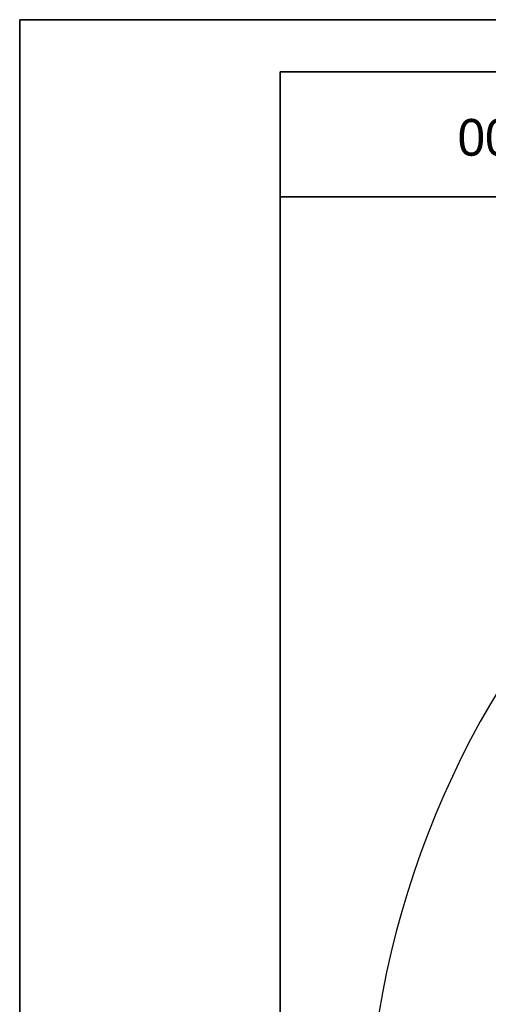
# Model space of a CAD drawing. Header units: millimetres. Extents: x 1654 to 2248, y 5204 to 5624.
# Tile 47 of 81: x 1654 to 1717, y 5490 to 5624. Entities that reach past the tile are written whole.
import ezdxf
from ezdxf.enums import TextEntityAlignment as Align

# ---------------------------------------------------------------- set-up
doc = ezdxf.new("R2010")
doc.units = ezdxf.units.MM
doc.layers.add('5', color=7, linetype='Continuous', lineweight=35)
doc.layers.add('6文字层', color=3, linetype='Continuous')
doc.layers.add('运动空间01轨迹1-1', color=2, linetype='Continuous')

msp = doc.modelspace()

# ---------------------------------------------------------------- linework, layer by layer
at = {"layer": '5'}
for p, q in [((1653.770915, 5623.902858), (2247.710309, 5623.902858)), ((1653.770915, 5623.902858), (1653.770915, 5203.902858)), ((1689.12445, 5616.832151), (2240.639601, 5616.832151)), ((1689.12445, 5616.832151), (1689.12445, 5210.973565)), ((1773.972935, 5599.862454), (1689.12445, 5599.862454))]:
    msp.add_line(p, q, dxfattribs=at)
at = {"layer": '运动空间01轨迹1-1'}
msp.add_arc((1824.829779, 5468.663585), 123.96969, 289.99999841, 179.98431917, dxfattribs=at)

# ---------------------------------------------------------------- texts
at = {"layer": '6文字层', "color": 0}
msp.add_text('ER15-1400', height=5, rotation=180, dxfattribs=at).set_placement((1730.118376, 5605.428744), align=Align.TOP_CENTER)

doc.saveas('drawing.dxf')
